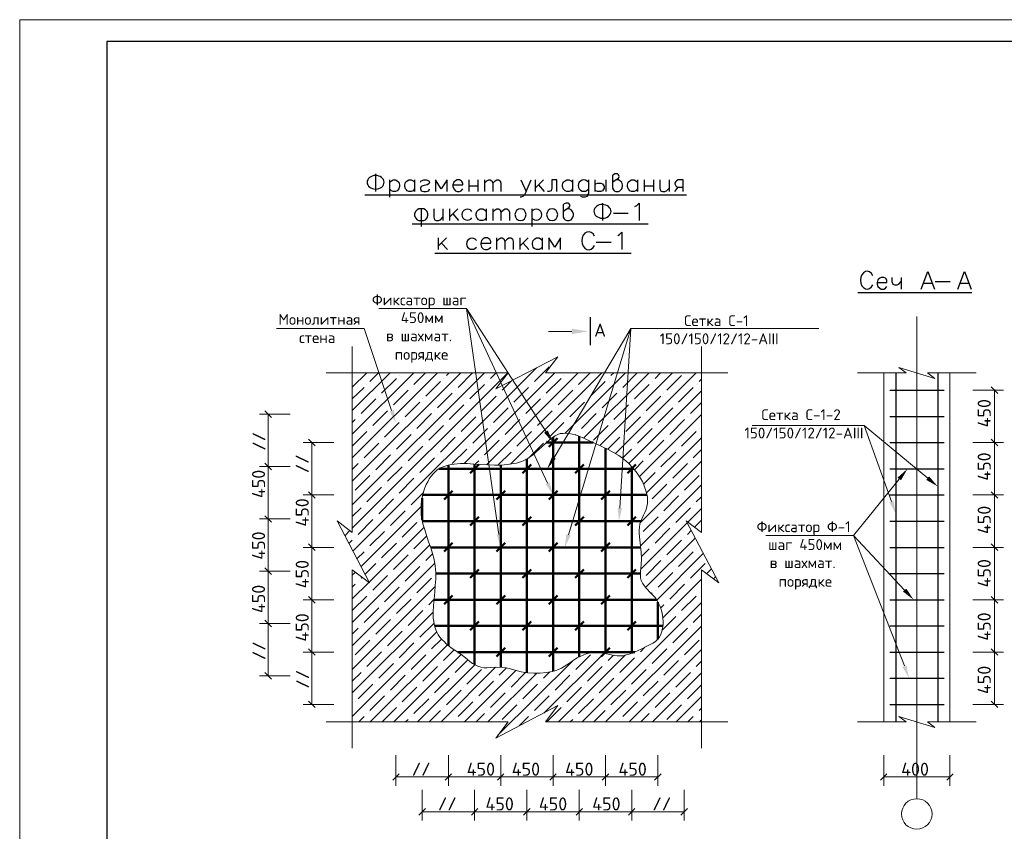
# Model space of a CAD drawing. Header units: millimetres. Extents: x -2765404 to 1548445, y -374876 to 1313256.
# Tile 2 of 77: x 15757 to 38312, y -363780 to -345179. Entities that reach past the tile are written whole.
import ezdxf

# ---------------------------------------------------------------- set-up
doc = ezdxf.new("R2010")
doc.units = ezdxf.units.MM
for name, color, linetype in [('PDF _PDF _0', 7, 'Continuous'), ('PDF _Текст', 7, 'Continuous'), ('PDF _ЭМ', 7, 'Continuous')]:
    doc.layers.add(name, color=color, linetype=linetype)
doc.styles.add('PDF ISOCPEUR', font='isocpeur.ttf')

msp = doc.modelspace()

# ---------------------------------------------------------------- linework, layer by layer
at = {"layer": 'PDF _PDF _0', "lineweight": 25}
for points in [[(23908, -348714), (23908, -349116)], [(24232, -348849), (24232, -349250)], [(24232, -348906), (24271, -348870), (24309, -348849), (24366, -348849), (24402, -348870), (24444, -348906), (24459, -348963), (24459, -349002), (24444, -349059), (24402, -349098), (24366, -349116), (24309, -349116), (24271, -349098), (24232, -349059)], [(24803, -349059), (24768, -349098), (24726, -349116), (24669, -349116), (24633, -349098), (24615, -349077), (24594, -349059), (24576, -349002), (24576, -348963), (24594, -348906), (24633, -348870), (24669, -348849), (24726, -348849), (24768, -348870), (24803, -348906)], [(24803, -348849), (24803, -349116)], [(24938, -348906), (24956, -348870), (25013, -348849), (25070, -348849), (25127, -348870), (25148, -348906), (25127, -348942), (25091, -348963), (24995, -348984), (24956, -349002), (24938, -349041), (24938, -349059), (24956, -349098), (25013, -349116), (25070, -349116), (25127, -349098), (25148, -349059)], [(25549, -349116), (25549, -348849), (25414, -349059), (25282, -348849), (25282, -349116)], [(25678, -348963), (25908, -348963), (25908, -348927), (25887, -348885), (25872, -348870), (25830, -348849), (25776, -348849), (25737, -348870), (25699, -348906), (25678, -348963), (25678, -349002), (25699, -349059), (25737, -349098), (25776, -349116), (25830, -349116), (25872, -349098), (25908, -349059)], [(26043, -348849), (26043, -349116)], [(26252, -348849), (26252, -349116)], [(26402, -348849), (26402, -349116)], [(26402, -348927), (26459, -348870), (26501, -348849), (26537, -348849), (26576, -348870), (26594, -348927), (26594, -349116)], [(26594, -348927), (26651, -348870), (26689, -348849), (26725, -348849), (26767, -348870), (26782, -348927), (26782, -349116)], [(27240, -348849), (27357, -349116), (27471, -348849)], [(27564, -348849), (27564, -349116)], [(27755, -348849), (27564, -349041)], [(28061, -349116), (28061, -348849), (27944, -348849), (27944, -349041), (27929, -349098), (27887, -349116), (27851, -349116)], [(28423, -349059), (28387, -349098), (28345, -349116), (28288, -349116), (28252, -349098), (28231, -349077), (28210, -349059), (28195, -349002), (28195, -348963), (28210, -348906), (28252, -348870), (28288, -348849), (28345, -348849), (28387, -348870), (28423, -348906)], [(28423, -348849), (28423, -349116)], [(28785, -348849), (28785, -349151), (28767, -349208), (28746, -349229), (28710, -349250), (28653, -349250), (28611, -349229)], [(28935, -348849), (28935, -349116)], [(28935, -348963), (28956, -348942), (28992, -348927), (29048, -348927), (29069, -348927), (29111, -348942), (29126, -348963), (29147, -349002), (29147, -349041), (29126, -349077), (29111, -349098), (29069, -349116), (28992, -349116), (28956, -349098), (28935, -349077)], [(29183, -348849), (29183, -349116)], [(29336, -348906), (29372, -348870), (29414, -348849), (29471, -348810), (29492, -348771), (29471, -348735), (29450, -348714), (29393, -348714), (29357, -348735), (29336, -348753), (29336, -349041), (29357, -349077), (29372, -349098), (29414, -349116), (29471, -349116), (29506, -349098), (29548, -349059), (29566, -349002), (29566, -348963), (29548, -348906), (29506, -348870), (29471, -348849), (29414, -348849)], [(29908, -349059), (29872, -349098), (29830, -349116), (29773, -349116), (29737, -349098), (29716, -349077), (29698, -349059), (29680, -349002), (29680, -348963), (29698, -348906), (29737, -348870), (29773, -348849), (29830, -348849), (29872, -348870), (29908, -348906)], [(29908, -348849), (29908, -349116)], [(30060, -348849), (30060, -349116)], [(30273, -348849), (30273, -349116)], [(30423, -348849), (30423, -349041), (30440, -349098), (30479, -349116), (30539, -349116), (30575, -349098), (30632, -349041)], [(30632, -348849), (30632, -349116)], [(30955, -349116), (30955, -348849), (30842, -348849), (30803, -348870), (30785, -348885), (30767, -348927), (30767, -348942), (30785, -348984), (30803, -349002), (30842, -349020), (30955, -349020)], [(26043, -348984), (26252, -348984)], [(27357, -349116), (27318, -349193), (27282, -349229), (27240, -349250), (27225, -349250)], [(27641, -348963), (27773, -349116)], [(30060, -348984), (30273, -348984)], [(30767, -349116), (30842, -349020)], [(23663, -349196), (31033, -349196)], [(28210, -349574), (28252, -349535), (28288, -349517), (28345, -349478), (28366, -349439), (28345, -349400), (28330, -349385), (28273, -349385), (28231, -349400), (28210, -349421), (28210, -349708), (28231, -349744), (28252, -349765), (28288, -349780), (28345, -349780), (28387, -349765), (28423, -349723), (28444, -349666), (28444, -349630), (28423, -349574), (28387, -349535), (28345, -349517), (28288, -349517)], [(29111, -349385), (29111, -349780)], [(29851, -349457), (29893, -349439), (29947, -349385), (29947, -349780)], [(24956, -349517), (24956, -349915)], [(25241, -349517), (25241, -349708), (25261, -349765), (25297, -349780), (25354, -349780), (25393, -349765), (25450, -349708)], [(25450, -349517), (25450, -349780)], [(25606, -349517), (25606, -349780)], [(25794, -349517), (25606, -349708)], [(26444, -349723), (26402, -349765), (26366, -349780), (26309, -349780), (26270, -349765), (26252, -349744), (26231, -349723), (26213, -349666), (26213, -349630), (26231, -349574), (26270, -349535), (26309, -349517), (26366, -349517), (26402, -349535), (26444, -349574)], [(26444, -349517), (26444, -349780)], [(26594, -349517), (26594, -349780)], [(26594, -349592), (26651, -349535), (26689, -349517), (26725, -349517), (26767, -349535), (26782, -349592), (26782, -349780)], [(26782, -349592), (26842, -349535), (26881, -349517), (26917, -349517), (26956, -349535), (26974, -349592), (26974, -349780)], [(27492, -349517), (27492, -349915)], [(29357, -349610), (29698, -349610)], [(25678, -349630), (25812, -349780)], [(24747, -349861), (30153, -349861)], [(29462, -350124), (29497, -350103), (29554, -350047), (29554, -350448)], [(25345, -350181), (25345, -350448)], [(25537, -350181), (25345, -350370)], [(26318, -350298), (26549, -350298), (26549, -350259), (26528, -350220), (26507, -350202), (26471, -350181), (26414, -350181), (26375, -350202), (26336, -350238), (26318, -350298), (26318, -350334), (26336, -350391), (26375, -350427), (26414, -350448), (26471, -350448), (26507, -350427), (26549, -350391)], [(26680, -350181), (26680, -350448)], [(26680, -350259), (26737, -350202), (26776, -350181), (26812, -350181), (26851, -350202), (26872, -350259), (26872, -350448)], [(26872, -350259), (26929, -350202), (26965, -350181), (27007, -350181), (27043, -350202), (27064, -350259), (27064, -350448)], [(27213, -350181), (27213, -350448)], [(27402, -350181), (27213, -350370)], [(27725, -350391), (27689, -350427), (27653, -350448), (27594, -350448), (27555, -350427), (27537, -350412), (27519, -350391), (27501, -350334), (27501, -350298), (27519, -350238), (27555, -350202), (27594, -350181), (27653, -350181), (27689, -350202), (27725, -350238)], [(27725, -350181), (27725, -350448)], [(28147, -350448), (28147, -350181), (28013, -350391), (27881, -350181), (27881, -350448)], [(28965, -350277), (29309, -350277)], [(25423, -350298), (25558, -350448)], [(27288, -350298), (27423, -350448)], [(25270, -350529), (29462, -350529), (29767, -350529)], [(36407, -351352), (36563, -350951), (36712, -351352)], [(37245, -351352), (37398, -350951), (37550, -351352)], [(35401, -351199), (35625, -351199), (35625, -351160), (35608, -351121), (35590, -351103), (35551, -351085), (35494, -351085), (35458, -351103), (35416, -351142), (35401, -351199), (35401, -351238), (35416, -351295), (35458, -351331), (35494, -351352), (35551, -351352), (35590, -351331), (35625, -351295)], [(35739, -351085), (35739, -351181), (35760, -351238), (35799, -351256), (35856, -351256), (35895, -351238), (35949, -351181)], [(35949, -351085), (35949, -351352)], [(36730, -351181), (37074, -351181)], [(36464, -351217), (36655, -351217)], [(37302, -351217), (37494, -351217)], [(34958, -351433), (37568, -351433)]]:
    msp.add_lwpolyline(points, dxfattribs=at)
msp.add_lwpolyline([(25013, -349517), (24902, -349517), (24860, -349535), (24824, -349574), (24803, -349630), (24803, -349666), (24824, -349723), (24860, -349765), (24902, -349780), (25013, -349780), (25052, -349765), (25091, -349723), (25106, -349666), (25106, -349630), (25091, -349574), (25052, -349535)], close=True, dxfattribs=at)
at = {"layer": 'PDF _PDF _0', "color": 1, "lineweight": 9}
for points in [[(27815, -354621), (25989, -351798), (23983, -351798)], [(27851, -355800), (25989, -351798), (26734, -356974)], [(24277, -354139), (23651, -352253), (21642, -352253)], [(27998, -355214), (29758, -352253), (28330, -356986)], [(29506, -356375), (29758, -352253), (34060, -352253)], [(28402, -352322), (27872, -352322)], [(38164, -353747), (38014, -353597)], [(38086, -360872), (38086, -359674), (38086, -358471), (38086, -357273), (38086, -356070), (38086, -354872), (38086, -353672)], [(21525, -354295), (21376, -354145)], [(21448, -360219), (21448, -359019), (21448, -357818), (21448, -356618), (21448, -355420), (21448, -354217)], [(35727, -356219), (35105, -354480), (32539, -354480)], [(36557, -355687), (35105, -354480)], [(22525, -354947), (22376, -354795)], [(38164, -354947), (38014, -354795), (38164, -354947)], [(22447, -360872), (22447, -359674), (22447, -358471), (22447, -357273), (22447, -356070), (22447, -354872)], [(21525, -355492), (21376, -355342), (21525, -355492)], [(36027, -358252), (34856, -356998), (35907, -355708)], [(22525, -356148), (22376, -355998), (22525, -356148)], [(38164, -356148), (38014, -355998), (38164, -356148)], [(21525, -356695), (21376, -356546), (21525, -356695)], [(36024, -359991), (34856, -356998), (32850, -356998)], [(22525, -357345), (22376, -357195), (22525, -357345)], [(38164, -357345), (38014, -357195), (38164, -357345)], [(21525, -357893), (21376, -357743), (21525, -357893)], [(22525, -358549), (22376, -358399), (22525, -358549)], [(38164, -358549), (38014, -358399), (38164, -358549)], [(21376, -358944), (21525, -359093), (21376, -358944)], [(22376, -359596), (22525, -359746), (22376, -359596)], [(38164, -359746), (38014, -359596), (38164, -359746)], [(21376, -360141), (21525, -360291)], [(22376, -360797), (22525, -360946)], [(38014, -360797), (38164, -360946)], [(24450, -362461), (24301, -362611)], [(25651, -362461), (25501, -362611), (25651, -362461)], [(26701, -362611), (26851, -362461), (26701, -362611)], [(27899, -362611), (28049, -362461), (27899, -362611)], [(29102, -362611), (29252, -362461), (29102, -362611)], [(30300, -362611), (30449, -362461)], [(35623, -362461), (35473, -362611)], [(36994, -362611), (37143, -362461)], [(24375, -362533), (25576, -362533), (26776, -362533), (27977, -362533), (29174, -362533), (30378, -362533)], [(35551, -362533), (37068, -362533)], [(25052, -363258), (24902, -363407)], [(24977, -363335), (26175, -363335), (27378, -363335), (28575, -363335), (29779, -363335), (30976, -363335)], [(26252, -363258), (26103, -363407), (26252, -363258)], [(27300, -363407), (27450, -363258), (27300, -363407)], [(28504, -363407), (28653, -363258), (28504, -363407)], [(29701, -363407), (29851, -363258), (29701, -363407)], [(30905, -363407), (31054, -363258)]]:
    msp.add_lwpolyline(points, dxfattribs=at)
at = {"layer": 'PDF _PDF _0', "lineweight": 30}
for points in [[(28824, -351998), (28824, -352642)], [(35829, -353271), (35829, -361273)], [(36787, -353271), (36787, -361273)]]:
    msp.add_lwpolyline(points, dxfattribs=at)
at = {"layer": 'PDF _PDF _0', "color": 1, "lineweight": 18}
msp.add_lwpolyline([(36311, -363036), (36311, -351980)], dxfattribs=at)
at = {"layer": 'PDF _PDF _0', "lineweight": 13}
for points in [[(23375, -352672), (23375, -356932), (23028, -356666), (23768, -358082), (23375, -357788), (23375, -361872)], [(31378, -352672), (31378, -356932), (31027, -356666), (31770, -358082), (31378, -357788), (31378, -361872)], [(22777, -353271), (26950, -353271), (26666, -353642), (28087, -352903), (27803, -353271), (31976, -353271)], [(23390, -357363), (27594, -353160)], [(27552, -353468), (27887, -353133)], [(27956, -353064), (27956, -353064)], [(34952, -353271), (36063, -353271), (35895, -353148), (36724, -353399), (36551, -353271), (37670, -353271)], [(23375, -353603), (23708, -353271)], [(23375, -354139), (24247, -353271)], [(23375, -354678), (24782, -353271)], [(23375, -355220), (25324, -353271)], [(23375, -355758), (25863, -353271)], [(23375, -356297), (26402, -353271)], [(23375, -356836), (26941, -353271)], [(23780, -353468), (23977, -353271)], [(24046, -353741), (24387, -353402)], [(24450, -353334), (24450, -353334)], [(24788, -353537), (25055, -353271)], [(25462, -353402), (25462, -353402)], [(25531, -353334), (25594, -353271)], [(25800, -353606), (26133, -353271)], [(25938, -355354), (28019, -353271)], [(26447, -355384), (28554, -353271)], [(26540, -353402), (26668, -353271)], [(27001, -355366), (29093, -353271)], [(27818, -353741), (28159, -353402)], [(28225, -353334), (28225, -353334)], [(28252, -354654), (29635, -353271)], [(28560, -353537), (28827, -353271)], [(28674, -354771), (30174, -353271)], [(29045, -354938), (30713, -353271)], [(29237, -353402), (29237, -353402)], [(29300, -353334), (29366, -353271)], [(29405, -355121), (31252, -353271)], [(29572, -353606), (29905, -353271)], [(30312, -353402), (30440, -353271)], [(30584, -353672), (30919, -353334)], [(31324, -353468), (31378, -353414)], [(35551, -353271), (35551, -361273)], [(37068, -353271), (37068, -361273)], [(23375, -353872), (23645, -353606)], [(23711, -353537), (23711, -353537)], [(24318, -354007), (24654, -353672)], [(24723, -353606), (24723, -353606)], [(25058, -353804), (25393, -353468)], [(25731, -353672), (25731, -353672)], [(26070, -353872), (26405, -353537)], [(26471, -353468), (26471, -353468)], [(26812, -353672), (27025, -353456)], [(27079, -353941), (27414, -353606)], [(27483, -353537), (27483, -353537)], [(28090, -354007), (28426, -353672)], [(28495, -353606), (28495, -353606)], [(28830, -353804), (29168, -353468)], [(29503, -353672), (29503, -353672)], [(29842, -353872), (30180, -353537)], [(30243, -353468), (30243, -353468)], [(30851, -353941), (31186, -353606)], [(31255, -353537), (31255, -353537)], [(23576, -354208), (23914, -353872)], [(23983, -353804), (23983, -353804)], [(24989, -353872), (24989, -353872)], [(25330, -354076), (25666, -353741)], [(26336, -354145), (26674, -353804)], [(26743, -353741), (26743, -353741)], [(27348, -354208), (27686, -353872)], [(27755, -353804), (27755, -353804)], [(28761, -353872), (28761, -353872)], [(29099, -354076), (29438, -353741)], [(29710, -355351), (31378, -353687)], [(30111, -354145), (30446, -353804)], [(30515, -353741), (30515, -353741)], [(24250, -354076), (24250, -354076)], [(24588, -354277), (24926, -353941)], [(25597, -354345), (25932, -354007)], [(26001, -353941), (26001, -353941)], [(26609, -354411), (26944, -354076)], [(27013, -354007), (27013, -354007)], [(28022, -354076), (28022, -354076)], [(28357, -354277), (28698, -353941)], [(29369, -354345), (29704, -354007)], [(29773, -353941), (29773, -353941)], [(30381, -354411), (30716, -354076)], [(30785, -354007), (30785, -354007)], [(31123, -354208), (31378, -353953)], [(23375, -354411), (23444, -354345)], [(23507, -354277), (23507, -354277)], [(23845, -354480), (24184, -354145)], [(24519, -354345), (24519, -354345)], [(24857, -354549), (25193, -354208)], [(25261, -354145), (25261, -354145)], [(25869, -354615), (26204, -354277)], [(26273, -354208), (26273, -354208)], [(26875, -354684), (27216, -354345)], [(27282, -354277), (27282, -354277)], [(27617, -354480), (27956, -354145)], [(28294, -354345), (28294, -354345)], [(28629, -354549), (28965, -354208)], [(29033, -354145), (29033, -354145)], [(29641, -354615), (29976, -354277)], [(29953, -355645), (31378, -354226)], [(30042, -354208), (30042, -354208)], [(30647, -354684), (30985, -354345)], [(31054, -354277), (31054, -354277)], [(23780, -354549), (23780, -354549)], [(24115, -354747), (24450, -354411)], [(25127, -354815), (25462, -354480)], [(25531, -354411), (25531, -354411)], [(26136, -354884), (26471, -354549)], [(26540, -354480), (26540, -354480)], [(27552, -354549), (27552, -354549)], [(27887, -354747), (28225, -354411)], [(28899, -354815), (29237, -354480)], [(29300, -354411), (29300, -354411)], [(29908, -354884), (30243, -354549)], [(30312, -354480), (30312, -354480)], [(31324, -354549), (31324, -354549)], [(23375, -354950), (23711, -354615)], [(24387, -355019), (24723, -354684)], [(24788, -354615), (24788, -354615)], [(25393, -355088), (25731, -354747)], [(25800, -354684), (25800, -354684)], [(26812, -354747), (26812, -354747)], [(27147, -354950), (27483, -354615)], [(28480, -354696), (28495, -354684)], [(28560, -354615), (28560, -354615)], [(29228, -355022), (29503, -354747)], [(29572, -354684), (29572, -354684)], [(30114, -356022), (31378, -354765)], [(30584, -354747), (30584, -354747)], [(30919, -354950), (31255, -354615)], [(23645, -355220), (23983, -354884)], [(24046, -354815), (24046, -354815)], [(24654, -355288), (24989, -354950)], [(25058, -354884), (25058, -354884)], [(25666, -355354), (26001, -355019)], [(26070, -354950), (26070, -354950)], [(26405, -355151), (26743, -354815)], [(27079, -355019), (27079, -355019)], [(27417, -355220), (27755, -354884)], [(27818, -354815), (27818, -354815)], [(29563, -355226), (29773, -355019)], [(29842, -354950), (29842, -354950)], [(30180, -355151), (30515, -354815)], [(30851, -355019), (30851, -355019)], [(23914, -355492), (24250, -355151)], [(24318, -355088), (24318, -355088)], [(24926, -355558), (25261, -355220)], [(25330, -355151), (25330, -355151)], [(26336, -355220), (26336, -355220)], [(26710, -355387), (27013, -355088)], [(30111, -355220), (30111, -355220)], [(30446, -355423), (30785, -355088)], [(31186, -355220), (31378, -355031)], [(23375, -355489), (23507, -355354)], [(23576, -355288), (23576, -355288)], [(24184, -355758), (24519, -355423)], [(24588, -355354), (24588, -355354)], [(26193, -355366), (26273, -355288)], [(29839, -355492), (30042, -355288)], [(29976, -356701), (31378, -355300)], [(30716, -355690), (31054, -355354)], [(31123, -355288), (31123, -355288)], [(23444, -355962), (23780, -355627)], [(23845, -355558), (23845, -355558)], [(24450, -356031), (24788, -355690)], [(24857, -355627), (24857, -355627)], [(30045, -355824), (30312, -355558)], [(30381, -355492), (30381, -355492)], [(30985, -355962), (31324, -355627)], [(23711, -356231), (24046, -355893)], [(24115, -355827), (24115, -355827)], [(29976, -357240), (31378, -355839)], [(30243, -356163), (30584, -355827)], [(30647, -355758), (30647, -355758)], [(24387, -356094), (24387, -356094)], [(24723, -356297), (25007, -356013)], [(30515, -356435), (30851, -356094)], [(30919, -356031), (30919, -356031)], [(31255, -356231), (31378, -356112)], [(23375, -356564), (23576, -356366)], [(23576, -357713), (24953, -356333)], [(23645, -356297), (23645, -356297)], [(23983, -356501), (24318, -356163)], [(24654, -356366), (24654, -356366)], [(30180, -356231), (30180, -356231)], [(30785, -356701), (31123, -356366)], [(31066, -356695), (31378, -356378)], [(31186, -356297), (31186, -356297)], [(23914, -356570), (23914, -356570)], [(24250, -356770), (24588, -356435)], [(30042, -356905), (30381, -356570)], [(30446, -356501), (30446, -356501)], [(23507, -356974), (23845, -356633)], [(23759, -358067), (25013, -356815)], [(24519, -357037), (24857, -356701)], [(24926, -356633), (24926, -356633)], [(29979, -357776), (31048, -356707)], [(30716, -356770), (30716, -356770)], [(31216, -356806), (31378, -356651)], [(23205, -357007), (23322, -356887)], [(23444, -357037), (23444, -357037)], [(23780, -357240), (24115, -356905)], [(24184, -356836), (24184, -356836)], [(24788, -357309), (25079, -357019)], [(29976, -356974), (29976, -356974)], [(30312, -357174), (30647, -356836)], [(30985, -357037), (30985, -357037)], [(31054, -356974), (31141, -356884)], [(31369, -356926), (31378, -356917)], [(23298, -357183), (23375, -357106)], [(23375, -358992), (25151, -357216)], [(24046, -357513), (24387, -357174)], [(24450, -357106), (24450, -357106)], [(30096, -358195), (31234, -357064)], [(30243, -357240), (30243, -357240)], [(30584, -357444), (30919, -357106)], [(31324, -357240), (31327, -357237)], [(23483, -357537), (23645, -357375)], [(23711, -357309), (23711, -357309)], [(24318, -357779), (24654, -357444)], [(24723, -357375), (24723, -357375)], [(25058, -357576), (25217, -357420)], [(30000, -357483), (30180, -357309)], [(30354, -358483), (31416, -357414)], [(30851, -357713), (31186, -357375)], [(31255, -357309), (31255, -357309)], [(23375, -359530), (25270, -357638)], [(23666, -357893), (23914, -357644)], [(23983, -357576), (23983, -357576)], [(24588, -358049), (24926, -357713)], [(24989, -357644), (24989, -357644)], [(30111, -357917), (30446, -357576)], [(30515, -357513), (30515, -357513)], [(31123, -357980), (31458, -357644)], [(23375, -357911), (23447, -357839)], [(23576, -357980), (23603, -357956)], [(23845, -358252), (24184, -357917)], [(24250, -357848), (24250, -357848)], [(25261, -357917), (25261, -357917)], [(30381, -358183), (30716, -357848)], [(30785, -357779), (30785, -357779)], [(31494, -357875), (31602, -357767)], [(31647, -357995), (31698, -357944)], [(23375, -358450), (23756, -358076)], [(23375, -358183), (23444, -358117)], [(23375, -360069), (25276, -358168)], [(23507, -358049), (23507, -358049)], [(24115, -358519), (24450, -358183)], [(24519, -358117), (24519, -358117)], [(24857, -358318), (25193, -357980)], [(30042, -357980), (30042, -357980)], [(30491, -358884), (31378, -357998)], [(30647, -358456), (30985, -358117)], [(31054, -358049), (31054, -358049)], [(23375, -358722), (23711, -358387)], [(23780, -358318), (23780, -358318)], [(24788, -358387), (24788, -358387)], [(30231, -358333), (30243, -358318)], [(30312, -358252), (30312, -358252)], [(30919, -358722), (31255, -358387)], [(31324, -358318), (31324, -358318)], [(24046, -358587), (24046, -358587)], [(24387, -358791), (24723, -358456)], [(25127, -358587), (25244, -358468)], [(28641, -361273), (31378, -358537)], [(30440, -358662), (30515, -358587)], [(30584, -358519), (30584, -358519)], [(23375, -360608), (25229, -358755)], [(23645, -358992), (23983, -358656)], [(24318, -358860), (24318, -358860)], [(24654, -359060), (24989, -358722)], [(25058, -358656), (25058, -358656)], [(30473, -359168), (30785, -358860)], [(30851, -358791), (30851, -358791)], [(31186, -358992), (31378, -358803)], [(23576, -359060), (23576, -359060)], [(23914, -359261), (24250, -358923)], [(24926, -359330), (25250, -359007)], [(29180, -361273), (31378, -359075)], [(31123, -359060), (31123, -359060)], [(23375, -359261), (23507, -359126)], [(23375, -361147), (25309, -359210)], [(24184, -359530), (24519, -359195)], [(24588, -359126), (24588, -359126)], [(30716, -359462), (31054, -359126)], [(23444, -359734), (23780, -359399)], [(23789, -361273), (25558, -359504)], [(23845, -359330), (23845, -359330)], [(24450, -359803), (24788, -359462)], [(24857, -359399), (24857, -359399)], [(25193, -359599), (25420, -359375)], [(30647, -359530), (30647, -359530)], [(30985, -359734), (31324, -359399)], [(23711, -360000), (24046, -359665)], [(24115, -359599), (24115, -359599)], [(24330, -361273), (25872, -359725)], [(24723, -360069), (25058, -359734)], [(25127, -359665), (25127, -359665)], [(25462, -359866), (25711, -359620)], [(27761, -361069), (29135, -359701)], [(28099, -361273), (29629, -359746)], [(28495, -360069), (28830, -359734)], [(29237, -359866), (29357, -359746)], [(29716, -361273), (31378, -359611)], [(29908, -359734), (29908, -359734)], [(29976, -359665), (30078, -359563)], [(30243, -359935), (30584, -359599)], [(23983, -360273), (24318, -359935)], [(24387, -359866), (24387, -359866)], [(24869, -361273), (26181, -359962)], [(25393, -359935), (25393, -359935)], [(25731, -360138), (26022, -359848)], [(26713, -361578), (28417, -359881)], [(29168, -359935), (29168, -359935)], [(29503, -360138), (29842, -359803)], [(30515, -360204), (30851, -359866)], [(30919, -359803), (30919, -359803)], [(31255, -360000), (31378, -359884)], [(23375, -360336), (23576, -360138)], [(23645, -360069), (23645, -360069)], [(24250, -360542), (24588, -360204)], [(24654, -360138), (24654, -360138)], [(24989, -360342), (25330, -360000)], [(25408, -361273), (26657, -360021)], [(25666, -360204), (25666, -360204)], [(25944, -361273), (27124, -360093)], [(26001, -360405), (26336, -360069)], [(26483, -361273), (27600, -360153)], [(26743, -360204), (26908, -360036)], [(27013, -360473), (27345, -360138)], [(27755, -360273), (27899, -360126)], [(28022, -360542), (28357, -360204)], [(28426, -360138), (28426, -360138)], [(28761, -360342), (29099, -360000)], [(29438, -360204), (29438, -360204)], [(29773, -360405), (30111, -360069)], [(30180, -360000), (30180, -360000)], [(30255, -361273), (31378, -360150)], [(30785, -360473), (31123, -360138)], [(31186, -360069), (31186, -360069)], [(23507, -360746), (23845, -360405)], [(23914, -360342), (23914, -360342)], [(24926, -360405), (24926, -360405)], [(25261, -360608), (25597, -360273)], [(26273, -360677), (26609, -360342)], [(26674, -360273), (26674, -360273)], [(27282, -360746), (27617, -360405)], [(27686, -360342), (27686, -360342)], [(28698, -360405), (28698, -360405)], [(29033, -360608), (29369, -360273)], [(30042, -360677), (30381, -360342)], [(30446, -360273), (30446, -360273)], [(31054, -360746), (31378, -360423)], [(24184, -360608), (24184, -360608)], [(24519, -360809), (24857, -360473)], [(25531, -360878), (25869, -360542)], [(25932, -360473), (25932, -360473)], [(26540, -360943), (26875, -360608)], [(26944, -360542), (26944, -360542)], [(27956, -360608), (27956, -360608)], [(28294, -360809), (28629, -360473)], [(29300, -360878), (29641, -360542)], [(29704, -360473), (29704, -360473)], [(30312, -360943), (30647, -360608)], [(30716, -360542), (30716, -360542)], [(23444, -360809), (23444, -360809)], [(23780, -361012), (24115, -360677)], [(24450, -360878), (24450, -360878)], [(24788, -361081), (25127, -360746)], [(25193, -360677), (25193, -360677)], [(25800, -361147), (26136, -360809)], [(26204, -360746), (26204, -360746)], [(26812, -361216), (27147, -360878)], [(27216, -360809), (27216, -360809)], [(27552, -361012), (27887, -360677)], [(28225, -360878), (28225, -360878)], [(28560, -361081), (28899, -360746)], [(28965, -360677), (28965, -360677)], [(29572, -361147), (29908, -360809)], [(29976, -360746), (29976, -360746)], [(30584, -361216), (30919, -360878)], [(30794, -361273), (31378, -360689)], [(30985, -360809), (30985, -360809)], [(22777, -361273), (26950, -361273), (26666, -361644), (28087, -360899), (27803, -361273), (31976, -361273)], [(23711, -361081), (23711, -361081)], [(24058, -361273), (24387, -360943)], [(25136, -361273), (25393, -361012)], [(25462, -360943), (25462, -360943)], [(26216, -361273), (26405, -361081)], [(26471, -361012), (26471, -361012)], [(27483, -361081), (27483, -361081)], [(27830, -361273), (28159, -360943)], [(28908, -361273), (29168, -361012)], [(29237, -360943), (29237, -360943)], [(29985, -361273), (30180, -361081)], [(30243, -361012), (30243, -361012)], [(31255, -361081), (31255, -361081)], [(31324, -361012), (31378, -360961)], [(23522, -361273), (23645, -361147)], [(24597, -361273), (24654, -361216)], [(24723, -361147), (24723, -361147)], [(25731, -361216), (25731, -361216)], [(27198, -361366), (27414, -361147)], [(28369, -361273), (28426, -361216)], [(28495, -361147), (28495, -361147)], [(29503, -361216), (29503, -361216)], [(31066, -361273), (31186, -361147)], [(31333, -361273), (31378, -361228)], [(34952, -361273), (36063, -361273), (35895, -361150), (36724, -361402), (36551, -361273), (37670, -361273)]]:
    msp.add_lwpolyline(points, dxfattribs=at)
at = {"layer": 'PDF _PDF _0', "color": 1, "lineweight": 30}
for points in [[(35691, -353672), (36931, -353672)], [(35691, -354872), (36931, -354872)], [(35691, -356070), (36931, -356070)], [(35691, -357273), (36931, -357273)], [(35691, -358471), (36931, -358471)], [(35691, -359674), (36931, -359674)], [(35691, -360872), (36931, -360872)]]:
    msp.add_lwpolyline(points, dxfattribs=at)
at = {"layer": 'PDF _PDF _0', "color": 1, "lineweight": 13}
for points in [[(37589, -353672), (38290, -353672)], [(21951, -354217), (21250, -354217)], [(22950, -354872), (22250, -354872)], [(38290, -354872), (37589, -354872), (38290, -354872)], [(21250, -355420), (21951, -355420), (21250, -355420)], [(22250, -356070), (22950, -356070), (22250, -356070)], [(38290, -356070), (37589, -356070), (38290, -356070)], [(21250, -356618), (21951, -356618), (21250, -356618)], [(22250, -357273), (22950, -357273), (22250, -357273)], [(38290, -357273), (37589, -357273), (38290, -357273)], [(21250, -357818), (21951, -357818), (21250, -357818)], [(22250, -358471), (22950, -358471), (22250, -358471)], [(38290, -358471), (37589, -358471), (38290, -358471)], [(21250, -359019), (21951, -359019), (21250, -359019)], [(22250, -359674), (22950, -359674), (22250, -359674)], [(38290, -359674), (37589, -359674), (38290, -359674)], [(21951, -360219), (21250, -360219)], [(22950, -360872), (22250, -360872)], [(37589, -360872), (38290, -360872)], [(24375, -362036), (24375, -362734)], [(25576, -362734), (25576, -362036), (25576, -362734)], [(26776, -362734), (26776, -362036), (26776, -362734)], [(27977, -362734), (27977, -362036), (27977, -362734)], [(29174, -362734), (29174, -362036), (29174, -362734)], [(30378, -362036), (30378, -362734)], [(35551, -362036), (35551, -362734)], [(37068, -362036), (37068, -362734)], [(24977, -362832), (24977, -363533)], [(26175, -363533), (26175, -362832), (26175, -363533)], [(27378, -363533), (27378, -362832), (27378, -363533)], [(28575, -363533), (28575, -362832), (28575, -363533)], [(29779, -363533), (29779, -362832), (29779, -363533)], [(30976, -362832), (30976, -363533)]]:
    msp.add_lwpolyline(points, dxfattribs=at)
at = {"layer": 'PDF _PDF _0', "color": 6, "lineweight": 30}
for points in [[(35691, -354274), (36931, -354274)], [(35691, -355471), (36931, -355471)], [(35691, -356675), (36931, -356675)], [(35691, -357872), (36931, -357872)], [(35691, -359069), (36931, -359069)], [(35691, -360273), (36931, -360273)]]:
    msp.add_lwpolyline(points, dxfattribs=at)
at = {"layer": 'PDF _PDF _0', "lineweight": 13}
msp.add_lwpolyline([(25896, -359743), (25767, -359656), (25642, -359572), (25528, -359480), (25477, -359429), (25426, -359381), (25381, -359330), (25345, -359276), (25312, -359216), (25288, -359159), (25270, -359093), (25252, -359031), (25241, -358965), (25232, -358896), (25229, -358755), (25238, -358605), (25264, -358300), (25276, -358147), (25288, -357995), (25288, -357845), (25276, -357692), (25252, -357552), (25217, -357414), (25172, -357282), (25124, -357145), (25034, -356872), (24995, -356734), (24965, -356588), (24956, -356516), (24953, -356438), (24953, -356363), (24956, -356285), (24965, -356208), (24977, -356133), (24995, -356055), (25013, -355977), (25040, -355905), (25067, -355833), (25103, -355767), (25139, -355702), (25181, -355642), (25226, -355588), (25273, -355540), (25321, -355495), (25378, -355459), (25438, -355432), (25504, -355408), (25570, -355387), (25639, -355375), (25708, -355363), (25857, -355354), (26010, -355354), (26163, -355363), (26480, -355384), (26630, -355387), (26779, -355387), (26929, -355375), (27070, -355354), (27138, -355339), (27204, -355318), (27273, -355294), (27333, -355265), (27399, -355232), (27459, -355193), (27519, -355148), (27576, -355100), (27800, -354890), (27908, -354792), (27965, -354753), (28022, -354714), (28081, -354687), (28141, -354666), (28207, -354660), (28273, -354654), (28342, -354663), (28411, -354675), (28483, -354696), (28552, -354720), (28698, -354780), (28839, -354845), (28977, -354908), (29111, -354971), (29240, -355031), (29360, -355097), (29483, -355169), (29596, -355253), (29704, -355345), (29806, -355453), (29899, -355570), (29985, -355699), (30021, -355764), (30054, -355836), (30081, -355905), (30102, -355977), (30123, -356052), (30135, -356124), (30138, -356196), (30135, -356264), (30126, -356339), (30105, -356408), (30081, -356471), (30048, -356537), (29988, -356669), (29965, -356734), (29953, -356806), (29947, -356881), (29947, -356953), (29962, -357100), (29991, -357381), (30000, -357525), (29991, -357674), (29976, -357824), (29976, -357896), (29979, -357968), (29997, -358034), (30021, -358094), (30060, -358150), (30105, -358207), (30210, -358312), (30264, -358366), (30312, -358423), (30354, -358483), (30390, -358549), (30423, -358611), (30446, -358677), (30467, -358749), (30482, -358824), (30491, -358896), (30494, -358974), (30494, -359048), (30482, -359126), (30467, -359198), (30446, -359264), (30411, -359330), (30369, -359381), (30318, -359429), (30261, -359471), (30126, -359539), (29991, -359605), (29854, -359668), (29722, -359722), (29653, -359737), (29584, -359755), (29515, -359758), (29447, -359758), (29372, -359749), (29306, -359734), (29162, -359704), (29090, -359692), (29019, -359686), (28944, -359680), (28872, -359686), (28803, -359698), (28731, -359716), (28662, -359743), (28596, -359770), (28531, -359803), (28468, -359842), (28348, -359923), (28231, -360003), (28168, -360042), (28102, -360069), (28037, -360093), (27965, -360114), (27824, -360138), (27677, -360153), (27531, -360153), (27390, -360147), (27243, -360123), (27106, -360090), (26968, -360048), (26896, -360036), (26827, -360024), (26680, -360021), (26537, -360024), (26462, -360030), (26390, -360030), (26321, -360018), (26255, -359997), (26193, -359968), (26133, -359932), (26070, -359887), (26013, -359842)], close=True, dxfattribs=at)
at = {"layer": 'PDF _PDF _0', "color": 1, "lineweight": 50}
for points in [[(27875, -354971), (28076, -354771)], [(26079, -355570), (26276, -355375)], [(27276, -355570), (27474, -355375)], [(28480, -355570), (28677, -355375)], [(29677, -355570), (29875, -355375)], [(25477, -356172), (25675, -355974)], [(26677, -356172), (26875, -355974)], [(27875, -356172), (28076, -355974)], [(29078, -356172), (29276, -355974)], [(26079, -356770), (26276, -356573)], [(27276, -356770), (27474, -356573)], [(28480, -356770), (28677, -356573)], [(29677, -356770), (29875, -356573)], [(25477, -357369), (25675, -357171)], [(26677, -357369), (26875, -357171)], [(27875, -357369), (28076, -357171)], [(29078, -357369), (29276, -357171)], [(26079, -357968), (26276, -357776)], [(27276, -357968), (27474, -357776)], [(28480, -357968), (28677, -357776)], [(29677, -357968), (29875, -357776)], [(25477, -358573), (25675, -358375)], [(26677, -358573), (26875, -358375)], [(27875, -358573), (28076, -358375)], [(29078, -358573), (29276, -358375)], [(26079, -359171), (26276, -358974)], [(27276, -359171), (27474, -358974)], [(28480, -359171), (28677, -358974)], [(29677, -359171), (29875, -358974)], [(26677, -359770), (26875, -359572)], [(27875, -359770), (28076, -359572)], [(29078, -359770), (29276, -359572)]]:
    msp.add_lwpolyline(points, dxfattribs=at)
at = {"layer": 'PDF _PDF _0', "color": 142, "lineweight": 50, "true_color": 0x00a4dd}
for points in [[(27977, -354744), (27977, -360111)], [(28575, -354732), (28575, -359779)], [(27818, -354872), (28896, -354872)], [(29174, -354998), (29174, -359710)], [(27378, -355247), (27378, -360141)], [(25363, -355471), (29827, -355471)], [(25576, -355387), (25576, -359518)], [(26175, -355366), (26175, -359956)], [(26776, -355387), (26776, -360024)], [(29779, -355420), (29779, -359701)], [(24977, -356145), (24977, -356645)], [(24989, -356070), (30126, -356070)], [(24983, -356675), (29985, -356675)], [(25172, -357273), (29979, -357273)], [(25288, -357872), (29976, -357872)], [(25244, -358471), (30345, -358471)], [(30378, -358525), (30378, -359375)], [(25261, -359069), (30491, -359069)], [(25791, -359674), (29851, -359674)]]:
    msp.add_lwpolyline(points, dxfattribs=at)
at = {"layer": 'PDF _PDF _0', "lineweight": 13}
msp.add_circle((36307, -363382), 349, dxfattribs=at)
at = {"layer": 'PDF _PDF _0', "lineweight": 25}
for centre, radius, start, end in [((28679, -348982), 130, 36.1563, 323.8437), ((26014, -349647), 127, 35.7723, 324.2277), ((27592, -349647), 127, 216.3648, 143.6352), ((26119, -350315), 127, 36.7168, 323.2829)]:
    msp.add_arc(centre, radius, start, end, dxfattribs=at)
msp.add_ellipse((23910, -348906), major_axis=(-195, 1), ratio=0.797909, start_param=4.923113, end_param=11.206298, dxfattribs=at)
for points in [[(27230, -349511), (27160, -349511), (27103, -349572), (27103, -349647)], [(27357, -349647), (27357, -349572), (27300, -349511), (27230, -349511)], [(27954, -349511), (27884, -349511), (27827, -349572), (27827, -349647)], [(28081, -349647), (28081, -349572), (28025, -349511), (27954, -349511)], [(28911, -349569), (28909, -349655), (28996, -349727), (29104, -349729)], [(29110, -349415), (29001, -349413), (28912, -349482), (28911, -349569)], [(29104, -349729), (29212, -349731), (29301, -349662), (29303, -349576)], [(29303, -349576), (29304, -349489), (29218, -349417), (29110, -349415)], [(27103, -349647), (27103, -349722), (27160, -349783), (27230, -349783)], [(27230, -349783), (27300, -349783), (27357, -349722), (27357, -349647)], [(27827, -349647), (27827, -349722), (27884, -349783), (27954, -349783)], [(27954, -349783), (28025, -349783), (28081, -349722), (28081, -349647)], [(28751, -350047), (28683, -350071), (28635, -350152), (28635, -350244)], [(28928, -350142), (28891, -350063), (28819, -350024), (28751, -350047)], [(28635, -350244), (28635, -350336), (28683, -350418), (28751, -350443)], [(28751, -350443), (28819, -350468), (28891, -350431), (28928, -350352)], [(35129, -350952), (35062, -350976), (35015, -351057), (35015, -351150)], [(35302, -351047), (35268, -350967), (35196, -350928), (35129, -350952)], [(35015, -351150), (35015, -351243), (35062, -351324), (35129, -351348)], [(35129, -351348), (35196, -351372), (35268, -351333), (35302, -351252)]]:
    msp.add_open_spline(points, degree=3, dxfattribs=at)
at = {"layer": 'PDF _PDF _0', "color": 1, "transparency": 33554559}
for points in [[(28402, -352259), (28779, -352322), (28402, -352385)], [(24327, -354124), (24375, -354423), (24232, -354157)], [(27854, -354594), (27977, -354872), (27770, -354645)], [(28037, -355241), (27842, -355471), (27953, -355190)], [(35865, -355675), (36095, -355471), (35946, -355735)], [(36589, -355645), (36787, -355875), (36524, -355726)], [(27896, -355779), (27977, -356070), (27803, -355821)], [(29554, -356375), (29486, -356675), (29456, -356369)], [(35775, -356205), (35829, -356501), (35679, -356237)], [(26782, -356968), (26776, -357273), (26686, -356983)], [(28378, -356998), (28243, -357273), (28279, -356968)], [(36069, -358219), (36233, -358471), (35991, -358285)], [(36069, -359974), (36131, -360273), (35976, -360009)]]:
    msp.add_solid(points, dxfattribs=at)
at = {"layer": 'PDF _ЭМ', "lineweight": 20}
msp.add_lwpolyline([(57755, -345179), (15757, -345179), (15757, -374876), (57755, -374876), (57755, -345179), (15757, -345179), (15757, -374876)], dxfattribs=at)
at = {"layer": 'PDF _ЭМ', "lineweight": 30}
msp.add_lwpolyline([(17756, -365877), (16556, -365877), (16556, -374376), (17756, -374376), (57255, -374376), (57255, -345679), (17756, -345679), (17756, -374376)], dxfattribs=at)

# ---------------------------------------------------------------- texts
at = {"layer": 'PDF _Текст', "attachment_point": 7, "style": 'PDF ISOCPEUR'}
for s, insert, char_height in [('Фиксатор шаг', (23825, -351792), 250), ('Монолитная', (21681, -352172), 250), ('450мм', (24486, -352133), 250), ('A', (28917, -352443), 300), ('Сетка С-1', (30979, -352202), 250), ('в шахмат.', (24148, -352549), 250), ('150/150/12/12-АIII', (30417, -352618), 250), ('стена', (22157, -352591), 250), ('порядке', (24348, -353041), 250), ('Сетка С-1-2', (32749, -354357), 250), ('150/150/12/12-АIII', (32359, -354777), 250), ('Фиксатор Ф-1', (32638, -356992), 250), ('шаг 450мм', (32901, -357333), 250), ('в шахмат.', (32937, -357749), 250), ('порядке', (33141, -358244), 250)]:
    msp.add_mtext(s, dxfattribs=dict(at, insert=insert, char_height=char_height))
at = {"layer": 'PDF _Текст', "color": 1, "char_height": 300, "attachment_point": 7, "rotation": 90, "style": 'PDF ISOCPEUR'}
for s, insert in [('//', (21388, -355058)), ('450   450   450   450   450   450', (38002, -360635)), ('450   450    450', (21379, -358779)), ('450   450    450   //', (22379, -359432)), ('//', (21388, -359857)), ('//', (22388, -360512))]:
    msp.add_mtext(s, dxfattribs=dict(at, insert=insert))
at = {"layer": 'PDF _Текст', "color": 1, "char_height": 300, "attachment_point": 7, "style": 'PDF ISOCPEUR'}
for s, insert in [('//', (24738, -362506)), ('450  450   450   450', (25997, -362506)), ('400', (35949, -362506)), ('//', (25336, -363302)), ('450   450   450', (26427, -363302)), ('//', (30250, -363302))]:
    msp.add_mtext(s, dxfattribs=dict(at, insert=insert))

doc.saveas('drawing.dxf')
